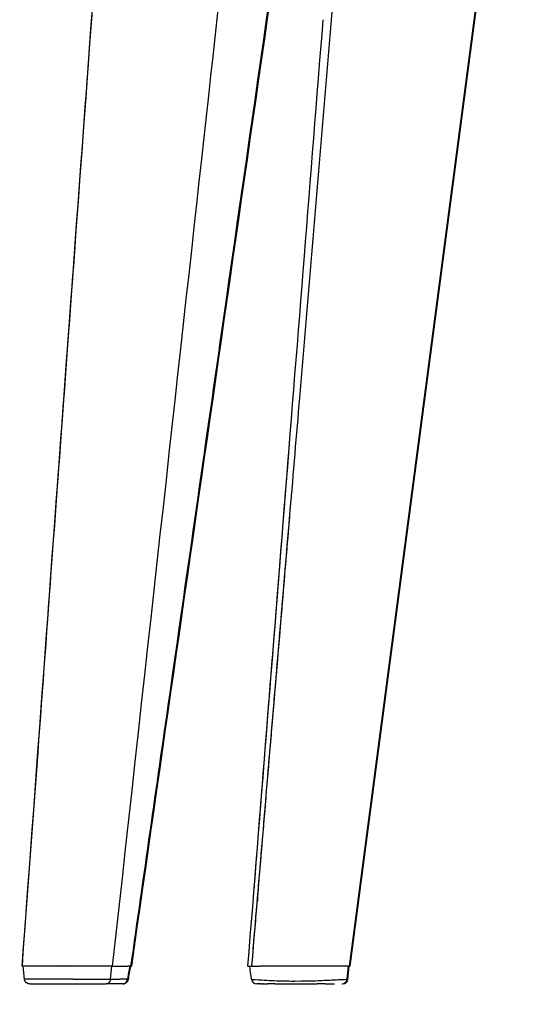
# Model space of a CAD drawing. Header units: millimetres. Extents: x 0 to 1905, y 0 to 2577.
# Tile 42 of 70: x 1228 to 1368, y 1509 to 1787. Entities that reach past the tile are written whole.
import ezdxf

# ---------------------------------------------------------------- set-up
doc = ezdxf.new("R2010")
doc.units = ezdxf.units.MM
doc.header["$MEASUREMENT"] = 0
doc.layers.add('Crea2D$visibili$linee', color=7, linetype='Continuous', true_color=0x000000)

msp = doc.modelspace()

# ---------------------------------------------------------------- linework, layer by layer
at = {"layer": 'Crea2D$visibili$linee'}
for p, q in [((1321.65, 1519.5), (1367.99, 1871.14)), ((1366.85, 1865.34), (1321.37, 1519.5)), ((1295.49, 1538.78), (1295.42, 1537.88)), ((1228.96, 1519.5), (1229.02, 1519.5)), ((1229.66, 1515.84), (1229.28, 1519.5)), ((1240.81, 1519.5), (1240.87, 1519.5)), ((1254.55, 1519.5), (1240.87, 1519.5)), ((1253.98, 1515.84), (1254.32, 1519.5)), ((1254.55, 1519.5), (1258.89, 1519.5)), ((1259.64, 1519.5), (1259.68, 1519.5)), ((1292.77, 1519.5), (1296, 1519.5)), ((1321.37, 1519.5), (1296, 1519.5)), ((1320.75, 1515.84), (1321.12, 1519.5)), ((1321, 1515.84), (1321.4, 1519.5)), ((1321.65, 1519.5), (1321.37, 1519.5)), ((1231.16, 1514.5), (1252.64, 1514.5)), ((1257.39, 1514.5), (1252.64, 1514.5)), ((1253.98, 1515.84), (1256.63, 1515.84)), ((1258.73, 1515.84), (1256.63, 1515.84)), ((1293.75, 1515.82), (1293.75, 1515.82)), ((1295.24, 1514.5), (1295.25, 1514.5)), ((1295.26, 1514.5), (1295.25, 1514.5)), ((1295.26, 1514.5), (1295.3, 1514.5)), ((1295.32, 1514.5), (1295.3, 1514.5)), ((1295.32, 1514.5), (1295.32, 1514.5)), ((1295.33, 1514.5), (1295.32, 1514.5)), ((1295.33, 1514.5), (1295.34, 1514.5)), ((1295.36, 1514.5), (1295.34, 1514.5)), ((1295.36, 1514.5), (1295.37, 1514.5)), ((1295.39, 1514.5), (1295.37, 1514.5)), ((1295.39, 1514.5), (1295.4, 1514.5)), ((1295.43, 1514.5), (1295.4, 1514.5)), ((1295.43, 1514.5), (1295.43, 1514.5)), ((1295.47, 1514.5), (1295.43, 1514.5)), ((1295.47, 1514.5), (1295.47, 1514.5)), ((1295.5, 1514.5), (1295.47, 1514.5)), ((1295.5, 1514.5), (1295.51, 1514.5)), ((1295.55, 1514.5), (1295.51, 1514.5)), ((1295.55, 1514.5), (1295.56, 1514.5)), ((1295.58, 1514.5), (1295.56, 1514.5)), ((1295.58, 1514.5), (1295.6, 1514.5)), ((1295.64, 1514.5), (1295.6, 1514.5)), ((1295.64, 1514.5), (1295.66, 1514.5)), ((1295.71, 1514.5), (1295.66, 1514.5)), ((1295.71, 1514.5), (1295.71, 1514.5)), ((1295.75, 1514.5), (1295.71, 1514.5)), ((1295.75, 1514.5), (1295.77, 1514.5)), ((1295.83, 1514.5), (1295.77, 1514.5)), ((1295.83, 1514.5), (1295.84, 1514.5)), ((1295.87, 1514.5), (1295.84, 1514.5)), ((1295.87, 1514.5), (1295.9, 1514.5)), ((1295.96, 1514.5), (1295.9, 1514.5)), ((1295.96, 1514.5), (1295.98, 1514.5)), ((1296.02, 1514.5), (1295.98, 1514.5)), ((1296.02, 1514.5), (1296.07, 1514.5)), ((1296.1, 1514.5), (1296.07, 1514.5)), ((1296.1, 1514.5), (1296.13, 1514.5)), ((1296.21, 1514.5), (1296.13, 1514.5)), ((1296.21, 1514.5), (1296.22, 1514.5)), ((1296.27, 1514.5), (1296.22, 1514.5)), ((1296.27, 1514.5), (1296.71, 1514.5)), ((1296.76, 1514.5), (1296.71, 1514.5)), ((1296.76, 1514.5), (1296.82, 1514.5)), ((1296.91, 1514.5), (1296.82, 1514.5)), ((1296.91, 1514.5), (1296.94, 1514.5)), ((1297.02, 1514.5), (1296.94, 1514.5)), ((1297.02, 1514.5), (1298.25, 1514.5)), ((1300.37, 1514.5), (1298.25, 1514.5)), ((1300.37, 1514.5), (1312.28, 1514.5)), ((1314.61, 1514.5), (1312.28, 1514.5)), ((1314.61, 1514.5), (1316.28, 1514.5)), ((1316.3, 1514.5), (1316.28, 1514.5)), ((1316.3, 1514.5), (1317.25, 1514.5)), ((1319.32, 1514.5), (1319.51, 1514.5)), ((1321, 1515.84), (1320.75, 1515.84))]:
    msp.add_line(p, q, dxfattribs=at)
for centre, radius, start, end in [((-1316631.93, 106341.54), 1322086.68, 355.45251395, 355.46413865), ((-632880.57, 52005.21), 636179.72, 355.45029625, 355.46182743), ((82.89, 1370.59), 1219.54, 6.83935, 7.01345), ((1252.64, 1515.7), 1.2, 270.0004, 274.0653), ((1295.24, 1516), 1.5, 186.9064, 270.1048), ((1293.76, 1515.82), 0.00482, 114.1242, 177.9642), ((1310.54, 1767.01), 251.78, 266.8287, 266.831), ((1308.68, 1733.45), 218.17, 266.8326, 267.5892), ((1306.58, 1681.75), 166.43, 267.5612, 269.4871), ((1306.27, 1655.64), 140.32, 269.5181, 269.8921), ((1306.6, 1672.81), 157.47, 272.2586, 272.2628), ((1319.26, 1516), 1.5, 270.0092, 354.0122), ((1319.51, 1516), 1.5, 270.0092, 354.0122)]:
    msp.add_arc(centre, radius, start, end, dxfattribs=at)
for points, knots in [([(1240.81, 1519.5), (1236.88, 1519.5), (1232.95, 1519.5), (1229.02, 1519.5), (1237.65, 1637.19), (1246.28, 1754.88), (1254.92, 1872.58), (1254.93, 1872.59), (1254.98, 1872.61), (1255.06, 1872.62)], [0, 0, 0, 0, 11.798064, 11.798064, 11.798064, 12.798064, 12.798064, 12.798064, 12.916341, 12.916341, 12.916341, 12.916341]), ([(1311.03, 1878.19), (1302.3, 1817.39), (1288.79, 1723.15), (1271.65, 1603.59), (1263.25, 1544.83), (1259.64, 1519.5), (1259.39, 1519.5), (1259.14, 1519.5), (1258.89, 1519.5)], [0, 0, 0, 0, 0.508569, 0.788149, 1, 1, 1, 1.146276, 1.146276, 1.146276, 1.146276]), ([(1311.26, 1877.99), (1302.57, 1817.44), (1293.87, 1756.89), (1276.73, 1637.39), (1268.28, 1578.43), (1259.85, 1519.48)], [0.000865, 0.000865, 0.000865, 0.000865, 186.245748, 186.245748, 367.606291, 367.606291, 367.606291, 367.606291]), ([(1254.83, 1872.48), (1251.17, 1822.58), (1245.36, 1743.26), (1239.55, 1663.94), (1237.39, 1634.52)], [0, 0, 0, 0, 0.424166, 0.6741657, 0.6741657, 0.6741657, 0.6741657]), ([(1304.73, 1648.34), (1305.62, 1658.92), (1306.52, 1669.5), (1308.42, 1692.07), (1309.43, 1704.05), (1310.44, 1716.04)], [0.3783559, 0.3783559, 0.3783559, 0.3783559, 0.4716181, 0.4716181, 0.5772945, 0.5772945, 0.5772945, 0.5772945]), ([(1293.87, 1519.5), (1296.35, 1548.9), (1299.97, 1591.86), (1303.59, 1634.79), (1304.73, 1648.34)], [2.0000004, 2.0000004, 2.0000004, 2.0000004, 2.2589925, 2.3783557, 2.3783557, 2.3783557, 2.3783557]), ([(1237.39, 1634.52), (1236.06, 1616.31), (1233.25, 1577.98), (1230.44, 1539.63), (1228.96, 1519.5)], [0.6741656, 0.6741656, 0.6741656, 0.6741656, 0.8288884, 1, 1, 1, 1]), ([(1259.36, 1519.5), (1259.25, 1518.88), (1259.14, 1518.26), (1258.95, 1517.11), (1258.86, 1516.59), (1258.75, 1515.99), (1258.74, 1515.92), (1258.73, 1515.84)], [0.0000095, 0.0000095, 0.0000095, 0.0000095, 0.5089293, 0.5089293, 0.9381238, 0.9381238, 1, 1, 1, 1]), ([(1259.56, 1519.48), (1259.63, 1519.47), (1259.7, 1519.47), (1259.83, 1519.47), (1259.87, 1519.48), (1259.83, 1519.49), (1259.78, 1519.49), (1259.71, 1519.5)], [0.4210963, 0.4210963, 0.4210963, 0.4210963, 0.5640934, 0.5640934, 0.7927504, 0.7927504, 0.9481876, 0.9481876, 0.9481876, 0.9481876]), ([(1259.71, 1519.5), (1259.77, 1519.5), (1259.82, 1519.5), (1259.84, 1519.5), (1259.85, 1519.5), (1259.85, 1519.5), (1259.85, 1519.5)], [12.0552719, 12.0552719, 12.0552719, 12.0552719, 12.2211165, 12.2211165, 12.2211165, 12.304126, 12.304126, 12.304126, 12.304126]), ([(1243.45, 1515.84), (1241.28, 1515.84), (1239.1, 1515.84), (1234.21, 1515.84), (1231.7, 1515.84), (1229.95, 1515.84), (1229.68, 1515.84), (1229.66, 1515.84)], [1.3349457, 1.3349457, 1.3349457, 1.3349457, 1.5, 1.5, 1.75, 1.75, 1.8554688, 1.8554688, 1.8554688, 1.8554688]), ([(1243.45, 1515.84), (1244.56, 1515.84), (1245.67, 1515.84), (1248.33, 1515.84), (1249.8, 1515.84), (1252.27, 1515.84), (1253.24, 1515.84), (1253.98, 1515.84)], [1.6650573, 1.6650573, 1.6650573, 1.6650573, 1.75, 1.75, 1.875, 1.875, 2, 2, 2, 2]), ([(1295.72, 1515.67), (1295.78, 1515.66), (1295.85, 1515.66), (1296.1, 1515.64), (1296.3, 1515.63), (1296.51, 1515.62)], [2.24085079, 2.24085079, 2.24085079, 2.24085079, 2.25, 2.25, 2.2734375, 2.2734375, 2.2734375, 2.2734375]), ([(1306.01, 1515.33), (1306.05, 1515.33), (1306.09, 1515.33), (1308.36, 1515.32), (1310.68, 1515.38), (1312.69, 1515.45), (1312.75, 1515.46), (1312.81, 1515.46)], [2.4976624, 2.4976624, 2.4976624, 2.4976624, 2.5, 2.5, 2.625, 2.625, 2.6289062, 2.6289062, 2.6289062, 2.6289062])]:
    msp.add_open_spline(points, degree=3, knots=knots, dxfattribs=at)
for points, weights, degree, knots in [([(1254.55, 1519.5), (1267.55, 1637.24), (1280.55, 1754.98), (1293.56, 1872.72), (1293.64, 1878.06), (1293.72, 1883.41), (1293.81, 1888.76)], [1, 1, 1, 1, 0.99999991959, 0.99999991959, 1], 3, [2, 2, 2, 2, 3, 3, 3, 19.045944, 19.045944, 19.045944, 19.045944]), ([(1231.15, 1514.5), (1230.58, 1514.5), (1230.15, 1514.88), (1229.72, 1515.27), (1229.66, 1515.84)], [1, 0.933573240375, 1, 0.933595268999, 1], 2, [0, 0, 0, 1.099483, 1.099483, 2.198944, 2.198944, 2.198944]), ([(1258.91, 1515.74), (1258.88, 1515.57), (1258.82, 1515.41), (1258.74, 1515.27), (1258.65, 1515.11), (1258.53, 1514.97), (1258.4, 1514.85), (1258.26, 1514.73), (1258.1, 1514.64), (1257.93, 1514.58), (1257.85, 1514.55), (1257.76, 1514.53), (1257.64, 1514.51), (1257.6, 1514.51), (1257.53, 1514.5), (1257.48, 1514.5), (1257.45, 1514.5)], [1, 0.990780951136, 0.990780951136, 1, 0.989249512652, 0.989249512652, 1, 0.989145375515, 0.989145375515, 1, 1, 1, 1, 1, 1, 1, 1], 3, [0, 0, 0, 0, 0.503187, 0.503187, 0.503187, 1.044813, 1.044813, 1.044813, 1.585357, 1.585357, 1.585357, 1.861404, 1.861404, 1.994739, 1.994739, 2.077625, 2.077625, 2.077625, 2.077625]), ([(1258.9, 1515.73), (1258.92, 1515.74), (1258.91, 1515.75), (1258.9, 1515.76), (1258.87, 1515.78), (1258.85, 1515.8), (1258.82, 1515.81)], [1, 1, 1, 1, 0.991261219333, 0.991261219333, 1], 3, [1.6554273, 1.6554273, 1.6554273, 1.6554273, 1.783561, 1.783561, 1.783561, 1.880031, 1.880031, 1.880031, 1.880031])]:
    msp.add_rational_spline(points, weights, degree=degree, knots=knots, dxfattribs=at)
for points in [[(1310.44, 1716.04), (1314.48, 1763.98), (1318.53, 1811.91), (1322.57, 1859.84)], [(1259.56, 1519.5), (1259.34, 1518.25), (1259.13, 1516.99), (1258.91, 1515.74)], [(1259.71, 1519.5), (1259.7, 1519.5), (1259.69, 1519.5), (1259.68, 1519.5)], [(1231.16, 1514.5), (1231.15, 1514.5), (1231.15, 1514.5), (1231.15, 1514.5)], [(1258.77, 1515.83), (1258.75, 1515.83), (1258.74, 1515.84), (1258.73, 1515.84)], [(1258.77, 1515.83), (1258.77, 1515.82), (1258.78, 1515.82), (1258.79, 1515.82)], [(1258.8, 1515.82), (1258.8, 1515.82), (1258.79, 1515.82), (1258.79, 1515.82)], [(1258.8, 1515.82), (1258.8, 1515.81), (1258.81, 1515.81), (1258.82, 1515.81)], [(1293.75, 1515.82), (1293.76, 1515.79), (1294.28, 1515.75), (1295.72, 1515.67)], [(1296.51, 1515.62), (1296.54, 1515.62), (1296.58, 1515.62), (1296.61, 1515.62)], [(1312.82, 1515.46), (1312.87, 1515.46), (1312.93, 1515.46), (1312.99, 1515.47)], [(1312.99, 1515.47), (1314.8, 1515.54), (1316.24, 1515.61), (1317.35, 1515.67)], [(1317.35, 1515.67), (1317.68, 1515.68), (1317.97, 1515.69), (1318.25, 1515.71)], [(1318.25, 1515.71), (1319.92, 1515.78), (1320.57, 1515.82), (1320.73, 1515.84)], [(1320.73, 1515.84), (1320.74, 1515.84), (1320.75, 1515.84), (1320.75, 1515.84)]]:
    msp.add_open_spline(points, degree=3, dxfattribs=at)
for points, weights in [([(1293.87, 1519.5), (1299.21, 1582.93), (1304.56, 1646.36)], [1, 0.999999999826, 1]), ([(1253.98, 1515.84), (1253.86, 1514.58), (1252.73, 1514.5)], [1, 0.75520073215, 0.977020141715]), ([(1257.39, 1514.5), (1258.6, 1514.5), (1258.73, 1515.84)], [1, 0.743144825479, 1])]:
    msp.add_rational_spline(points, weights, degree=2, dxfattribs=at)

doc.saveas('drawing.dxf')
